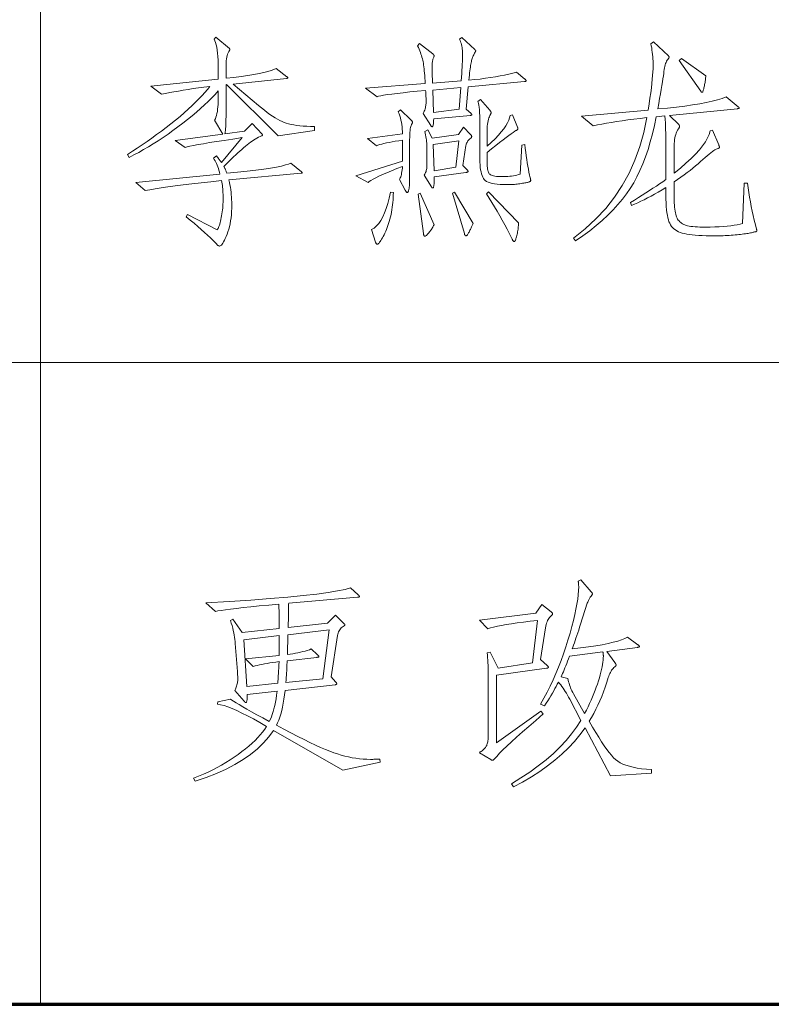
# Model space of a CAD drawing. Extents: x 0 to 1189, y 0 to 841.
# Tile 124 of 132: x 1097 to 1108, y 76 to 91. Entities that reach past the tile are written whole.
import ezdxf

# ---------------------------------------------------------------- set-up
doc = ezdxf.new("R2010")
doc.units = 0

msp = doc.modelspace()

# ---------------------------------------------------------------- linework, layer by layer
at = {"color": 7, "lineweight": 13}
for p, q in [((1097, 821), (1097, 76)), ((1169, 86), (989, 86))]:
    msp.add_line(p, q, dxfattribs=at)
at = {"color": 5, "lineweight": 70}
msp.add_line((989, 76), (1169, 76), dxfattribs=at)
at = {"color": 7, "lineweight": 13}
for points in [[(1101.271, 89.619), (1100.702, 89.536), (1099.9, 90.331), (1099.89, 90.327), (1099.89, 89.887), (1099.89, 89.837), (1099.889, 89.79), (1099.888, 89.748), (1099.887, 89.71), (1099.886, 89.676), (1099.884, 89.646), (1099.881, 89.619), (1099.879, 89.597), (1099.876, 89.578), (1099.873, 89.564), (1100.178, 89.606), (1100.296, 89.727), (1100.452, 89.56), (1100.453, 89.559), (1100.454, 89.558), (1100.455, 89.556), (1100.456, 89.555), (1100.457, 89.554), (1100.458, 89.552), (1100.458, 89.551), (1100.459, 89.549), (1100.459, 89.548), (1100.459, 89.547), (1100.459, 89.545), (1100.458, 89.544), (1100.458, 89.542), (1100.457, 89.541), (1100.455, 89.54), (1100.454, 89.538), (1100.452, 89.537), (1100.45, 89.535), (1100.448, 89.534), (1100.445, 89.533), (1100.421, 89.522), (1100.396, 89.511), (1100.371, 89.498), (1100.346, 89.484), (1100.321, 89.468), (1100.296, 89.451), (1100.27, 89.433), (1100.244, 89.414), (1100.218, 89.393), (1100.192, 89.371), (1100.165, 89.348), (1100.136, 89.323), (1100.106, 89.296), (1100.075, 89.267), (1100.042, 89.237), (1100.007, 89.204), (1099.972, 89.17), (1099.934, 89.134), (1099.896, 89.097), (1099.855, 89.057), (1099.861, 89.048), (1099.866, 89.038), (1099.871, 89.027), (1099.876, 89.017), (1099.881, 89.006), (1099.886, 88.995), (1099.891, 88.984), (1099.895, 88.973), (1099.9, 88.962), (1099.904, 88.95), (1100.069, 88.966), (1100.22, 88.983), (1100.356, 88.999), (1100.478, 89.015), (1100.585, 89.031), (1100.677, 89.047), (1100.755, 89.063), (1100.817, 89.079), (1100.866, 89.094), (1100.899, 89.109), (1101.066, 88.974), (1101.068, 88.972), (1101.07, 88.97), (1101.071, 88.968), (1101.073, 88.966), (1101.074, 88.965), (1101.075, 88.963), (1101.075, 88.961), (1101.076, 88.96), (1101.076, 88.958), (1101.076, 88.957), (1101.076, 88.956), (1101.076, 88.954), (1101.075, 88.953), (1101.074, 88.952), (1101.073, 88.952), (1101.071, 88.951), (1101.07, 88.951), (1101.068, 88.95), (1101.065, 88.95), (1101.062, 88.95), (1099.935, 88.846), (1099.944, 88.808), (1099.951, 88.77), (1099.958, 88.733), (1099.964, 88.694), (1099.969, 88.656), (1099.973, 88.617), (1099.976, 88.578), (1099.978, 88.539), (1099.98, 88.5), (1099.98, 88.461), (1099.979, 88.406), (1099.977, 88.354), (1099.974, 88.303), (1099.969, 88.254), (1099.962, 88.207), (1099.954, 88.161), (1099.944, 88.118), (1099.933, 88.077), (1099.921, 88.037), (1099.907, 87.999), (1099.893, 87.964), (1099.879, 87.933), (1099.866, 87.906), (1099.853, 87.882), (1099.841, 87.861), (1099.83, 87.845), (1099.819, 87.832), (1099.808, 87.823), (1099.799, 87.817), (1099.789, 87.816), (1099.787, 87.816), (1099.785, 87.816), (1099.783, 87.816), (1099.781, 87.817), (1099.778, 87.818), (1099.776, 87.819), (1099.773, 87.821), (1099.771, 87.822), (1099.768, 87.824), (1099.765, 87.826), (1099.729, 87.863), (1099.691, 87.902), (1099.649, 87.942), (1099.604, 87.984), (1099.556, 88.028), (1099.505, 88.074), (1099.451, 88.121), (1099.393, 88.17), (1099.333, 88.221), (1099.269, 88.273), (1099.29, 88.308), (1099.751, 88.069), (1099.759, 88.079), (1099.766, 88.091), (1099.773, 88.105), (1099.78, 88.121), (1099.787, 88.139), (1099.793, 88.159), (1099.8, 88.181), (1099.806, 88.205), (1099.811, 88.231), (1099.817, 88.26), (1099.822, 88.289), (1099.827, 88.318), (1099.831, 88.348), (1099.835, 88.378), (1099.838, 88.407), (1099.84, 88.438), (1099.842, 88.468), (1099.844, 88.498), (1099.845, 88.529), (1099.845, 88.56), (1099.845, 88.59), (1099.844, 88.62), (1099.843, 88.649), (1099.841, 88.678), (1099.839, 88.706), (1099.836, 88.733), (1099.833, 88.76), (1099.829, 88.786), (1099.825, 88.811), (1099.821, 88.835), (1099.656, 88.818), (1099.501, 88.801), (1099.356, 88.785), (1099.222, 88.769), (1099.098, 88.753), (1098.984, 88.738), (1098.88, 88.723), (1098.787, 88.708), (1098.704, 88.693), (1098.631, 88.679), (1098.485, 88.804), (1099.796, 88.936), (1099.788, 88.967), (1099.78, 88.996), (1099.771, 89.024), (1099.762, 89.051), (1099.752, 89.077), (1099.742, 89.101), (1099.731, 89.124), (1099.72, 89.146), (1099.708, 89.166), (1099.696, 89.186), (1099.741, 89.22), (1099.752, 89.207), (1099.762, 89.194), (1099.771, 89.182), (1099.78, 89.171), (1099.788, 89.16), (1099.796, 89.15), (1099.803, 89.14), (1099.81, 89.132), (1099.815, 89.124), (1099.821, 89.116), (1100.143, 89.505), (1099.996, 89.483), (1099.862, 89.463), (1099.741, 89.445), (1099.633, 89.427), (1099.537, 89.411), (1099.454, 89.397), (1099.384, 89.384), (1099.327, 89.372), (1099.283, 89.361), (1099.252, 89.352), (1099.099, 89.463), (1099.841, 89.56), (1099.713, 89.776), (1099.724, 89.798), (1099.733, 89.822), (1099.741, 89.85), (1099.749, 89.879), (1099.755, 89.912), (1099.76, 89.947), (1099.764, 89.984), (1099.766, 90.024), (1099.768, 90.067), (1099.769, 90.112), (1099.769, 90.233), (1099.719, 90.179), (1099.667, 90.124), (1099.611, 90.069), (1099.553, 90.014), (1099.492, 89.958), (1099.428, 89.902), (1099.36, 89.845), (1099.29, 89.788), (1099.217, 89.731), (1099.141, 89.673), (1099.063, 89.616), (1098.986, 89.561), (1098.909, 89.509), (1098.833, 89.458), (1098.756, 89.409), (1098.681, 89.362), (1098.605, 89.318), (1098.53, 89.275), (1098.455, 89.235), (1098.381, 89.196), (1098.353, 89.245), (1098.431, 89.293), (1098.507, 89.343), (1098.584, 89.393), (1098.66, 89.445), (1098.735, 89.498), (1098.809, 89.552), (1098.884, 89.607), (1098.957, 89.663), (1099.03, 89.721), (1099.102, 89.779), (1099.173, 89.837), (1099.239, 89.894), (1099.302, 89.95), (1099.361, 90.004), (1099.416, 90.057), (1099.468, 90.109), (1099.516, 90.16), (1099.56, 90.209), (1099.6, 90.256), (1099.637, 90.303), (1099.547, 90.292), (1099.461, 90.28), (1099.378, 90.269), (1099.299, 90.257), (1099.222, 90.245), (1099.149, 90.232), (1099.079, 90.22), (1099.012, 90.207), (1098.948, 90.195), (1098.887, 90.181), (1098.717, 90.31), (1099.769, 90.417), (1099.769, 90.58), (1099.768, 90.648), (1099.766, 90.711), (1099.763, 90.769), (1099.758, 90.822), (1099.752, 90.87), (1099.745, 90.913), (1099.736, 90.952), (1099.726, 90.986), (1099.715, 91.014), (1099.703, 91.038), (1099.734, 91.07), (1099.942, 90.896), (1099.943, 90.895), (1099.944, 90.893), (1099.946, 90.892), (1099.946, 90.89), (1099.947, 90.889), (1099.948, 90.887), (1099.948, 90.885), (1099.949, 90.884), (1099.949, 90.882), (1099.949, 90.88), (1099.949, 90.879), (1099.949, 90.877), (1099.948, 90.875), (1099.948, 90.873), (1099.947, 90.871), (1099.946, 90.869), (1099.946, 90.867), (1099.944, 90.865), (1099.943, 90.863), (1099.942, 90.861), (1099.932, 90.846), (1099.923, 90.828), (1099.915, 90.807), (1099.909, 90.785), (1099.903, 90.76), (1099.898, 90.733), (1099.895, 90.703), (1099.892, 90.672), (1099.891, 90.638), (1099.89, 90.601), (1099.89, 90.431), (1100.014, 90.445), (1100.128, 90.46), (1100.231, 90.474), (1100.325, 90.489), (1100.408, 90.504), (1100.481, 90.519), (1100.543, 90.535), (1100.596, 90.551), (1100.638, 90.567), (1100.671, 90.584), (1100.84, 90.455), (1100.843, 90.453), (1100.845, 90.451), (1100.848, 90.45), (1100.849, 90.448), (1100.851, 90.446), (1100.852, 90.444), (1100.853, 90.443), (1100.854, 90.441), (1100.854, 90.44), (1100.854, 90.438), (1100.854, 90.437), (1100.854, 90.436), (1100.852, 90.434), (1100.851, 90.433), (1100.849, 90.432), (1100.847, 90.431), (1100.844, 90.43), (1100.841, 90.429), (1100.838, 90.428), (1100.833, 90.428), (1100.001, 90.341), (1100.396, 90.008), (1100.443, 89.968), (1100.489, 89.932), (1100.533, 89.898), (1100.575, 89.867), (1100.616, 89.839), (1100.655, 89.814), (1100.692, 89.792), (1100.728, 89.773), (1100.763, 89.756), (1100.795, 89.743), (1100.829, 89.731), (1100.865, 89.721), (1100.905, 89.711), (1100.948, 89.703), (1100.993, 89.696), (1101.042, 89.69), (1101.094, 89.686), (1101.148, 89.682), (1101.206, 89.68), (1101.267, 89.678)], [(1104.549, 90.417), (1104.553, 90.414), (1104.556, 90.411), (1104.56, 90.408), (1104.562, 90.405), (1104.565, 90.402), (1104.566, 90.4), (1104.568, 90.397), (1104.569, 90.395), (1104.57, 90.393), (1104.57, 90.391), (1104.569, 90.39), (1104.569, 90.388), (1104.568, 90.387), (1104.566, 90.385), (1104.564, 90.384), (1104.561, 90.383), (1104.558, 90.382), (1104.554, 90.381), (1104.55, 90.38), (1104.545, 90.379), (1103.664, 90.299), (1103.633, 89.949), (1103.709, 89.88), (1103.712, 89.878), (1103.714, 89.876), (1103.716, 89.874), (1103.718, 89.872), (1103.72, 89.87), (1103.721, 89.868), (1103.722, 89.867), (1103.723, 89.865), (1103.723, 89.864), (1103.723, 89.862), (1103.723, 89.861), (1103.722, 89.86), (1103.721, 89.858), (1103.72, 89.857), (1103.718, 89.856), (1103.716, 89.855), (1103.713, 89.854), (1103.71, 89.853), (1103.706, 89.853), (1103.703, 89.852), (1103.127, 89.796), (1103.126, 89.773), (1103.126, 89.753), (1103.124, 89.734), (1103.123, 89.719), (1103.12, 89.705), (1103.118, 89.694), (1103.115, 89.686), (1103.111, 89.68), (1103.107, 89.676), (1103.102, 89.675), (1103.1, 89.675), (1103.098, 89.676), (1103.096, 89.677), (1103.094, 89.678), (1103.092, 89.679), (1103.09, 89.681), (1103.088, 89.683), (1103.086, 89.686), (1103.084, 89.689), (1103.082, 89.692), (1102.964, 89.883), (1102.972, 89.901), (1102.98, 89.919), (1102.987, 89.936), (1102.992, 89.954), (1102.997, 89.971), (1103.001, 89.988), (1103.005, 90.005), (1103.007, 90.022), (1103.008, 90.038), (1103.009, 90.055), (1103.009, 90.071), (1103.008, 90.088), (1103.008, 90.106), (1103.008, 90.124), (1103.007, 90.142), (1103.006, 90.161), (1103.005, 90.18), (1103.004, 90.2), (1103.003, 90.22), (1103.002, 90.24), (1102.872, 90.228), (1102.755, 90.217), (1102.65, 90.205), (1102.556, 90.195), (1102.474, 90.185), (1102.405, 90.175), (1102.347, 90.167), (1102.301, 90.158), (1102.267, 90.15), (1102.245, 90.143), (1102.065, 90.275), (1102.995, 90.348), (1102.993, 90.392), (1102.99, 90.434), (1102.987, 90.473), (1102.984, 90.511), (1102.981, 90.546), (1102.978, 90.579), (1102.974, 90.609), (1102.97, 90.638), (1102.966, 90.664), (1102.962, 90.688), (1102.957, 90.711), (1102.951, 90.735), (1102.945, 90.758), (1102.937, 90.783), (1102.929, 90.808), (1102.92, 90.833), (1102.911, 90.858), (1102.9, 90.884), (1102.889, 90.911), (1102.877, 90.938), (1102.908, 90.972), (1103.113, 90.809), (1103.117, 90.806), (1103.12, 90.803), (1103.123, 90.8), (1103.126, 90.797), (1103.128, 90.794), (1103.13, 90.791), (1103.132, 90.788), (1103.133, 90.786), (1103.133, 90.784), (1103.134, 90.782), (1103.134, 90.78), (1103.133, 90.777), (1103.133, 90.775), (1103.133, 90.773), (1103.133, 90.771), (1103.132, 90.769), (1103.132, 90.767), (1103.131, 90.765), (1103.131, 90.763), (1103.13, 90.761), (1103.125, 90.75), (1103.12, 90.739), (1103.116, 90.727), (1103.112, 90.714), (1103.109, 90.7), (1103.107, 90.686), (1103.105, 90.672), (1103.103, 90.656), (1103.103, 90.64), (1103.102, 90.624), (1103.102, 90.606), (1103.103, 90.586), (1103.103, 90.564), (1103.103, 90.54), (1103.104, 90.514), (1103.105, 90.486), (1103.106, 90.456), (1103.107, 90.424), (1103.108, 90.391), (1103.109, 90.355), (1103.557, 90.39), (1103.561, 90.449), (1103.564, 90.504), (1103.567, 90.556), (1103.57, 90.604), (1103.572, 90.649), (1103.574, 90.69), (1103.576, 90.727), (1103.577, 90.76), (1103.577, 90.79), (1103.578, 90.816), (1103.577, 90.84), (1103.576, 90.864), (1103.573, 90.888), (1103.57, 90.911), (1103.565, 90.933), (1103.56, 90.956), (1103.554, 90.978), (1103.547, 90.999), (1103.538, 91.021), (1103.529, 91.042), (1103.567, 91.066), (1103.768, 90.879), (1103.771, 90.876), (1103.773, 90.873), (1103.775, 90.871), (1103.777, 90.869), (1103.779, 90.867), (1103.78, 90.865), (1103.781, 90.863), (1103.782, 90.861), (1103.782, 90.859), (1103.782, 90.858), (1103.782, 90.856), (1103.782, 90.855), (1103.781, 90.853), (1103.781, 90.851), (1103.78, 90.849), (1103.778, 90.847), (1103.777, 90.845), (1103.776, 90.842), (1103.774, 90.84), (1103.772, 90.837), (1103.764, 90.824), (1103.757, 90.81), (1103.751, 90.796), (1103.744, 90.782), (1103.738, 90.767), (1103.733, 90.752), (1103.728, 90.737), (1103.723, 90.722), (1103.719, 90.706), (1103.715, 90.69), (1103.711, 90.672), (1103.707, 90.652), (1103.703, 90.629), (1103.699, 90.604), (1103.695, 90.576), (1103.691, 90.546), (1103.687, 90.513), (1103.683, 90.478), (1103.679, 90.44), (1103.675, 90.4), (1103.765, 90.409), (1103.852, 90.419), (1103.935, 90.43), (1104.015, 90.442), (1104.091, 90.454), (1104.163, 90.467), (1104.232, 90.48), (1104.297, 90.494), (1104.359, 90.509), (1104.417, 90.525)], [(1108.021, 88.794), (1108.03, 88.721), (1108.04, 88.649), (1108.051, 88.576), (1108.064, 88.505), (1108.077, 88.433), (1108.091, 88.362), (1108.107, 88.291), (1108.124, 88.22), (1108.141, 88.149), (1108.16, 88.079), (1108.161, 88.076), (1108.161, 88.074), (1108.162, 88.071), (1108.162, 88.069), (1108.163, 88.067), (1108.163, 88.064), (1108.163, 88.062), (1108.164, 88.06), (1108.164, 88.058), (1108.164, 88.057), (1108.164, 88.055), (1108.163, 88.053), (1108.163, 88.052), (1108.162, 88.05), (1108.161, 88.049), (1108.161, 88.047), (1108.159, 88.046), (1108.158, 88.045), (1108.157, 88.044), (1108.155, 88.043), (1108.153, 88.042), (1108.149, 88.04), (1108.143, 88.039), (1108.136, 88.037), (1108.128, 88.035), (1108.118, 88.032), (1108.106, 88.03), (1108.093, 88.027), (1108.079, 88.024), (1108.063, 88.02), (1108.046, 88.017), (1108.027, 88.013), (1108.007, 88.01), (1107.985, 88.007), (1107.963, 88.004), (1107.938, 88.001), (1107.912, 87.998), (1107.885, 87.995), (1107.857, 87.992), (1107.827, 87.989), (1107.797, 87.986), (1107.766, 87.984), (1107.734, 87.982), (1107.702, 87.98), (1107.67, 87.979), (1107.638, 87.977), (1107.605, 87.976), (1107.572, 87.976), (1107.538, 87.975), (1107.505, 87.975), (1107.437, 87.976), (1107.373, 87.977), (1107.314, 87.979), (1107.258, 87.982), (1107.205, 87.986), (1107.157, 87.991), (1107.112, 87.996), (1107.072, 88.003), (1107.035, 88.01), (1107.002, 88.018), (1106.971, 88.028), (1106.943, 88.039), (1106.917, 88.053), (1106.894, 88.068), (1106.872, 88.084), (1106.852, 88.103), (1106.835, 88.123), (1106.819, 88.146), (1106.806, 88.17), (1106.795, 88.195), (1106.786, 88.224), (1106.777, 88.257), (1106.77, 88.295), (1106.763, 88.336), (1106.757, 88.382), (1106.753, 88.432), (1106.749, 88.487), (1106.747, 88.546), (1106.745, 88.609), (1106.745, 88.676), (1106.745, 88.728), (1106.686, 88.691), (1106.628, 88.657), (1106.571, 88.624), (1106.516, 88.594), (1106.462, 88.565), (1106.409, 88.538), (1106.358, 88.513), (1106.307, 88.49), (1106.258, 88.469), (1106.211, 88.45), (1106.193, 88.495), (1106.256, 88.533), (1106.318, 88.571), (1106.377, 88.608), (1106.435, 88.644), (1106.491, 88.68), (1106.545, 88.716), (1106.598, 88.751), (1106.648, 88.785), (1106.698, 88.819), (1106.745, 88.853), (1106.745, 89.467), (1106.745, 89.526), (1106.744, 89.58), (1106.743, 89.629), (1106.742, 89.674), (1106.74, 89.714), (1106.739, 89.749), (1106.736, 89.78), (1106.734, 89.806), (1106.731, 89.828), (1106.728, 89.845), (1106.596, 89.831), (1106.568, 89.695), (1106.537, 89.564), (1106.504, 89.439), (1106.468, 89.319), (1106.429, 89.205), (1106.387, 89.096), (1106.342, 88.992), (1106.295, 88.894), (1106.245, 88.801), (1106.192, 88.714), (1106.134, 88.63), (1106.07, 88.546), (1106, 88.463), (1105.925, 88.38), (1105.842, 88.298), (1105.754, 88.216), (1105.66, 88.135), (1105.559, 88.055), (1105.453, 87.975), (1105.34, 87.895), (1105.309, 87.937), (1105.49, 88.083), (1105.656, 88.238), (1105.808, 88.402), (1105.944, 88.576), (1106.066, 88.759), (1106.172, 88.952), (1106.264, 89.154), (1106.341, 89.366), (1106.403, 89.587), (1106.45, 89.817), (1106.347, 89.805), (1106.249, 89.793), (1106.155, 89.781), (1106.065, 89.768), (1105.979, 89.756), (1105.898, 89.743), (1105.82, 89.73), (1105.747, 89.716), (1105.678, 89.703), (1105.614, 89.689), (1105.43, 89.841), (1106.471, 89.935), (1106.485, 90.03), (1106.498, 90.119), (1106.51, 90.202), (1106.52, 90.279), (1106.528, 90.351), (1106.535, 90.416), (1106.54, 90.475), (1106.544, 90.529), (1106.546, 90.577), (1106.547, 90.619), (1106.547, 90.657), (1106.546, 90.695), (1106.544, 90.731), (1106.542, 90.767), (1106.538, 90.802), (1106.535, 90.837), (1106.53, 90.87), (1106.525, 90.903), (1106.519, 90.935), (1106.512, 90.965), (1106.551, 91), (1106.786, 90.778), (1106.788, 90.777), (1106.79, 90.775), (1106.792, 90.774), (1106.793, 90.772), (1106.794, 90.77), (1106.795, 90.769), (1106.796, 90.767), (1106.797, 90.765), (1106.797, 90.763), (1106.797, 90.761), (1106.797, 90.759), (1106.797, 90.756), (1106.796, 90.754), (1106.795, 90.752), (1106.794, 90.749), (1106.793, 90.747), (1106.792, 90.744), (1106.79, 90.742), (1106.788, 90.739), (1106.786, 90.736), (1106.776, 90.725), (1106.767, 90.711), (1106.758, 90.695), (1106.75, 90.678), (1106.743, 90.659), (1106.737, 90.638), (1106.731, 90.615), (1106.725, 90.591), (1106.721, 90.565), (1106.717, 90.537), (1106.713, 90.505), (1106.708, 90.468), (1106.701, 90.424), (1106.693, 90.374), (1106.684, 90.319), (1106.674, 90.257), (1106.662, 90.19), (1106.649, 90.117), (1106.635, 90.038), (1106.62, 89.952), (1106.77, 89.966), (1106.91, 89.981), (1107.041, 89.997), (1107.162, 90.014), (1107.274, 90.032), (1107.376, 90.052), (1107.468, 90.072), (1107.551, 90.093), (1107.625, 90.116), (1107.688, 90.14), (1107.872, 89.987), (1107.876, 89.984), (1107.879, 89.982), (1107.881, 89.979), (1107.883, 89.977), (1107.885, 89.975), (1107.887, 89.973), (1107.888, 89.971), (1107.889, 89.969), (1107.89, 89.968), (1107.89, 89.966), (1107.889, 89.965), (1107.889, 89.964), (1107.887, 89.963), (1107.886, 89.961), (1107.884, 89.96), (1107.881, 89.959), (1107.878, 89.958), (1107.874, 89.957), (1107.87, 89.957), (1107.865, 89.956), (1106.804, 89.852), (1106.946, 89.71), (1106.949, 89.707), (1106.951, 89.704), (1106.953, 89.701), (1106.955, 89.699), (1106.956, 89.696), (1106.958, 89.693), (1106.959, 89.69), (1106.959, 89.687), (1106.96, 89.685), (1106.96, 89.682), (1106.96, 89.679), (1106.959, 89.676), (1106.958, 89.672), (1106.957, 89.669), (1106.956, 89.665), (1106.954, 89.66), (1106.951, 89.656), (1106.949, 89.651), (1106.946, 89.646), (1106.943, 89.64), (1106.93, 89.62), (1106.919, 89.599), (1106.909, 89.576), (1106.9, 89.553), (1106.893, 89.528), (1106.887, 89.501), (1106.883, 89.474), (1106.879, 89.445), (1106.877, 89.415), (1106.877, 89.384), (1106.877, 88.953), (1106.973, 89.031), (1107.06, 89.106), (1107.138, 89.178), (1107.208, 89.248), (1107.268, 89.315), (1107.319, 89.379), (1107.362, 89.441), (1107.395, 89.5), (1107.42, 89.556), (1107.435, 89.609), (1107.473, 89.623), (1107.57, 89.394), (1107.573, 89.389), (1107.574, 89.385), (1107.576, 89.38), (1107.577, 89.376), (1107.578, 89.372), (1107.579, 89.369), (1107.58, 89.365), (1107.58, 89.362), (1107.581, 89.359), (1107.581, 89.356), (1107.581, 89.353), (1107.58, 89.351), (1107.579, 89.348), (1107.577, 89.346), (1107.575, 89.344), (1107.572, 89.342), (1107.569, 89.34), (1107.565, 89.338), (1107.561, 89.336), (1107.557, 89.335), (1107.544, 89.331), (1107.53, 89.325), (1107.512, 89.315), (1107.493, 89.303), (1107.471, 89.287), (1107.446, 89.268), (1107.419, 89.246), (1107.39, 89.222), (1107.358, 89.194), (1107.324, 89.163), (1107.288, 89.131), (1107.25, 89.098), (1107.21, 89.064), (1107.168, 89.03), (1107.124, 88.995), (1107.078, 88.96), (1107.031, 88.925), (1106.981, 88.889), (1106.93, 88.852), (1106.877, 88.815), (1106.877, 88.568), (1106.877, 88.528), (1106.878, 88.49), (1106.88, 88.454), (1106.882, 88.421), (1106.886, 88.39), (1106.89, 88.361), (1106.895, 88.335), (1106.9, 88.311), (1106.906, 88.289), (1106.913, 88.27), (1106.921, 88.252), (1106.93, 88.236), (1106.94, 88.221), (1106.951, 88.207), (1106.963, 88.194), (1106.977, 88.182), (1106.991, 88.171), (1107.007, 88.161), (1107.024, 88.153), (1107.042, 88.145), (1107.061, 88.138), (1107.084, 88.133), (1107.109, 88.127), (1107.137, 88.123), (1107.168, 88.119), (1107.201, 88.116), (1107.237, 88.114), (1107.276, 88.112), (1107.318, 88.111), (1107.362, 88.11), (1107.439, 88.111), (1107.511, 88.113), (1107.579, 88.116), (1107.643, 88.12), (1107.703, 88.125), (1107.759, 88.132), (1107.811, 88.139), (1107.859, 88.148), (1107.902, 88.158), (1107.942, 88.169), (1107.966, 88.794)], [(1107.369, 90.469), (1107.368, 90.452), (1107.366, 90.435), (1107.364, 90.417), (1107.362, 90.4), (1107.359, 90.383), (1107.357, 90.366), (1107.354, 90.349), (1107.35, 90.332), (1107.347, 90.315), (1107.343, 90.298), (1107.339, 90.282), (1107.336, 90.267), (1107.332, 90.254), (1107.329, 90.243), (1107.326, 90.234), (1107.323, 90.226), (1107.32, 90.22), (1107.317, 90.216), (1107.315, 90.214), (1107.312, 90.213), (1107.31, 90.213), (1107.307, 90.213), (1107.305, 90.214), (1107.303, 90.215), (1107.3, 90.216), (1107.298, 90.218), (1107.296, 90.219), (1107.294, 90.222), (1107.292, 90.224), (1107.289, 90.227), (1106.956, 90.709), (1106.988, 90.74)], [(1103.55, 90.289), (1103.113, 90.247), (1103.123, 89.897), (1103.526, 89.949)], [(1104.549, 89.397), (1104.555, 89.336), (1104.562, 89.277), (1104.57, 89.22), (1104.577, 89.165), (1104.585, 89.112), (1104.594, 89.061), (1104.603, 89.013), (1104.612, 88.967), (1104.622, 88.923), (1104.632, 88.881), (1104.634, 88.875), (1104.635, 88.87), (1104.636, 88.865), (1104.637, 88.861), (1104.637, 88.856), (1104.638, 88.852), (1104.638, 88.848), (1104.639, 88.845), (1104.639, 88.842), (1104.639, 88.839), (1104.639, 88.836), (1104.638, 88.834), (1104.637, 88.831), (1104.636, 88.829), (1104.634, 88.826), (1104.632, 88.824), (1104.629, 88.822), (1104.626, 88.82), (1104.622, 88.818), (1104.618, 88.816), (1104.613, 88.815), (1104.607, 88.813), (1104.598, 88.81), (1104.588, 88.808), (1104.577, 88.806), (1104.563, 88.803), (1104.548, 88.8), (1104.532, 88.797), (1104.513, 88.794), (1104.493, 88.79), (1104.472, 88.787), (1104.451, 88.784), (1104.43, 88.781), (1104.408, 88.779), (1104.386, 88.777), (1104.364, 88.776), (1104.341, 88.775), (1104.318, 88.774), (1104.295, 88.773), (1104.271, 88.773), (1104.216, 88.774), (1104.165, 88.776), (1104.118, 88.78), (1104.076, 88.786), (1104.039, 88.793), (1104.005, 88.802), (1103.976, 88.812), (1103.952, 88.824), (1103.932, 88.838), (1103.916, 88.853), (1103.903, 88.87), (1103.891, 88.891), (1103.881, 88.915), (1103.873, 88.942), (1103.865, 88.972), (1103.859, 89.005), (1103.854, 89.041), (1103.851, 89.08), (1103.849, 89.123), (1103.848, 89.168), (1103.848, 89.644), (1103.848, 89.717), (1103.847, 89.783), (1103.845, 89.842), (1103.843, 89.895), (1103.84, 89.941), (1103.837, 89.981), (1103.833, 90.013), (1103.828, 90.039), (1103.823, 90.058), (1103.817, 90.07), (1103.855, 90.098), (1104.004, 89.932), (1104.008, 89.928), (1104.01, 89.923), (1104.013, 89.919), (1104.015, 89.916), (1104.017, 89.912), (1104.019, 89.908), (1104.02, 89.904), (1104.021, 89.901), (1104.021, 89.897), (1104.022, 89.894), (1104.021, 89.89), (1104.021, 89.886), (1104.02, 89.882), (1104.019, 89.878), (1104.017, 89.874), (1104.015, 89.869), (1104.013, 89.864), (1104.01, 89.859), (1104.008, 89.854), (1104.004, 89.848), (1103.996, 89.832), (1103.988, 89.813), (1103.981, 89.792), (1103.975, 89.768), (1103.97, 89.743), (1103.966, 89.714), (1103.963, 89.684), (1103.961, 89.651), (1103.96, 89.615), (1103.959, 89.578), (1103.959, 89.373), (1104.025, 89.432), (1104.083, 89.489), (1104.136, 89.543), (1104.181, 89.595), (1104.22, 89.644), (1104.253, 89.69), (1104.278, 89.734), (1104.298, 89.776), (1104.31, 89.815), (1104.317, 89.852), (1104.355, 89.862), (1104.434, 89.668), (1104.436, 89.665), (1104.437, 89.663), (1104.438, 89.66), (1104.439, 89.657), (1104.44, 89.655), (1104.44, 89.653), (1104.441, 89.65), (1104.441, 89.648), (1104.441, 89.646), (1104.441, 89.644), (1104.441, 89.642), (1104.44, 89.639), (1104.439, 89.637), (1104.436, 89.634), (1104.434, 89.632), (1104.43, 89.629), (1104.426, 89.626), (1104.421, 89.623), (1104.416, 89.619), (1104.41, 89.616), (1104.391, 89.604), (1104.365, 89.588), (1104.335, 89.566), (1104.298, 89.539), (1104.256, 89.508), (1104.208, 89.471), (1104.154, 89.429), (1104.095, 89.382), (1104.03, 89.33), (1103.959, 89.273), (1103.959, 89.141), (1103.959, 89.111), (1103.961, 89.084), (1103.962, 89.059), (1103.965, 89.036), (1103.968, 89.015), (1103.972, 88.996), (1103.976, 88.98), (1103.981, 88.965), (1103.987, 88.953), (1103.994, 88.943), (1104.002, 88.934), (1104.013, 88.927), (1104.026, 88.92), (1104.042, 88.914), (1104.06, 88.909), (1104.081, 88.905), (1104.104, 88.902), (1104.13, 88.9), (1104.159, 88.898), (1104.19, 88.898), (1104.222, 88.898), (1104.253, 88.899), (1104.283, 88.901), (1104.312, 88.904), (1104.341, 88.907), (1104.369, 88.912), (1104.396, 88.917), (1104.422, 88.922), (1104.448, 88.929), (1104.473, 88.936), (1104.5, 89.39)], [(1102.61, 89.939), (1102.773, 89.782), (1102.777, 89.778), (1102.781, 89.773), (1102.785, 89.769), (1102.788, 89.765), (1102.791, 89.761), (1102.793, 89.757), (1102.795, 89.754), (1102.796, 89.75), (1102.797, 89.747), (1102.797, 89.744), (1102.797, 89.741), (1102.796, 89.738), (1102.795, 89.735), (1102.794, 89.732), (1102.793, 89.728), (1102.791, 89.724), (1102.789, 89.72), (1102.786, 89.715), (1102.783, 89.711), (1102.78, 89.706), (1102.774, 89.695), (1102.77, 89.681), (1102.766, 89.662), (1102.762, 89.64), (1102.759, 89.614), (1102.756, 89.585), (1102.754, 89.551), (1102.753, 89.514), (1102.752, 89.473), (1102.752, 89.429), (1102.752, 88.971), (1102.752, 88.925), (1102.751, 88.883), (1102.751, 88.845), (1102.75, 88.811), (1102.749, 88.781), (1102.748, 88.755), (1102.746, 88.733), (1102.744, 88.715), (1102.742, 88.701), (1102.74, 88.691), (1102.737, 88.684), (1102.735, 88.677), (1102.732, 88.671), (1102.73, 88.666), (1102.727, 88.662), (1102.725, 88.658), (1102.722, 88.655), (1102.719, 88.653), (1102.717, 88.652), (1102.714, 88.652), (1102.711, 88.652), (1102.708, 88.653), (1102.705, 88.655), (1102.702, 88.657), (1102.699, 88.66), (1102.696, 88.664), (1102.693, 88.669), (1102.689, 88.674), (1102.686, 88.68), (1102.682, 88.686), (1102.592, 88.853), (1102.6, 88.865), (1102.607, 88.879), (1102.613, 88.895), (1102.618, 88.912), (1102.624, 88.932), (1102.628, 88.953), (1102.632, 88.976), (1102.636, 89.002), (1102.639, 89.029), (1102.641, 89.057), (1102.551, 89.022), (1102.47, 88.989), (1102.396, 88.958), (1102.331, 88.929), (1102.273, 88.903), (1102.224, 88.879), (1102.182, 88.858), (1102.149, 88.839), (1102.124, 88.822), (1102.107, 88.808), (1101.916, 88.908), (1102.641, 89.137), (1102.641, 89.467), (1102.583, 89.458), (1102.529, 89.449), (1102.479, 89.44), (1102.433, 89.431), (1102.39, 89.423), (1102.352, 89.414), (1102.317, 89.405), (1102.286, 89.397), (1102.258, 89.388), (1102.235, 89.38), (1102.093, 89.491), (1102.641, 89.564), (1102.64, 89.602), (1102.638, 89.639), (1102.635, 89.675), (1102.63, 89.71), (1102.624, 89.745), (1102.617, 89.779), (1102.609, 89.812), (1102.599, 89.845), (1102.588, 89.876), (1102.575, 89.907)], [(1103.591, 89.671), (1103.703, 89.554), (1103.706, 89.549), (1103.709, 89.546), (1103.711, 89.542), (1103.714, 89.538), (1103.715, 89.535), (1103.717, 89.532), (1103.718, 89.529), (1103.719, 89.526), (1103.72, 89.523), (1103.72, 89.521), (1103.72, 89.518), (1103.719, 89.516), (1103.719, 89.513), (1103.718, 89.511), (1103.716, 89.509), (1103.715, 89.507), (1103.713, 89.504), (1103.711, 89.502), (1103.709, 89.5), (1103.706, 89.498), (1103.693, 89.487), (1103.682, 89.476), (1103.671, 89.464), (1103.662, 89.453), (1103.654, 89.442), (1103.647, 89.43), (1103.641, 89.419), (1103.636, 89.407), (1103.632, 89.395), (1103.63, 89.384), (1103.581, 89.071), (1103.643, 89.009), (1103.647, 89.005), (1103.651, 89.001), (1103.654, 88.997), (1103.657, 88.994), (1103.659, 88.991), (1103.661, 88.988), (1103.662, 88.985), (1103.663, 88.982), (1103.664, 88.98), (1103.664, 88.978), (1103.664, 88.976), (1103.663, 88.974), (1103.661, 88.972), (1103.658, 88.97), (1103.655, 88.968), (1103.651, 88.966), (1103.646, 88.965), (1103.64, 88.963), (1103.633, 88.962), (1103.626, 88.96), (1103.134, 88.894), (1103.135, 88.861), (1103.135, 88.832), (1103.135, 88.806), (1103.134, 88.783), (1103.132, 88.764), (1103.129, 88.749), (1103.126, 88.737), (1103.122, 88.728), (1103.118, 88.723), (1103.113, 88.721), (1103.111, 88.721), (1103.109, 88.722), (1103.106, 88.723), (1103.104, 88.724), (1103.102, 88.725), (1103.1, 88.727), (1103.098, 88.729), (1103.096, 88.732), (1103.094, 88.735), (1103.092, 88.738), (1102.981, 88.922), (1102.989, 88.935), (1102.996, 88.949), (1103.002, 88.963), (1103.008, 88.978), (1103.012, 88.993), (1103.016, 89.01), (1103.019, 89.027), (1103.021, 89.044), (1103.022, 89.063), (1103.022, 89.082), (1103.022, 89.352), (1103.022, 89.374), (1103.021, 89.397), (1103.019, 89.42), (1103.017, 89.444), (1103.014, 89.469), (1103.01, 89.494), (1103.005, 89.52), (1103, 89.547), (1102.994, 89.574), (1102.988, 89.602), (1103.036, 89.626), (1103.102, 89.495), (1103.512, 89.554)], [(1103.519, 89.456), (1103.12, 89.397), (1103.134, 88.988), (1103.47, 89.044)], [(1102.499, 88.652), (1102.498, 88.612), (1102.497, 88.573), (1102.495, 88.534), (1102.491, 88.496), (1102.487, 88.458), (1102.482, 88.42), (1102.477, 88.382), (1102.47, 88.345), (1102.462, 88.308), (1102.454, 88.272), (1102.444, 88.236), (1102.435, 88.201), (1102.425, 88.168), (1102.414, 88.135), (1102.403, 88.104), (1102.391, 88.074), (1102.379, 88.046), (1102.367, 88.018), (1102.354, 87.992), (1102.341, 87.966), (1102.328, 87.943), (1102.316, 87.922), (1102.304, 87.904), (1102.294, 87.888), (1102.285, 87.874), (1102.276, 87.863), (1102.269, 87.854), (1102.263, 87.848), (1102.257, 87.845), (1102.252, 87.843), (1102.248, 87.844), (1102.245, 87.845), (1102.241, 87.846), (1102.237, 87.849), (1102.234, 87.852), (1102.231, 87.856), (1102.228, 87.86), (1102.226, 87.865), (1102.223, 87.871), (1102.221, 87.878), (1102.159, 88.072), (1102.198, 88.097), (1102.235, 88.129), (1102.27, 88.168), (1102.302, 88.215), (1102.333, 88.27), (1102.361, 88.332), (1102.388, 88.402), (1102.412, 88.479), (1102.434, 88.563), (1102.454, 88.655)], [(1103.134, 88.149), (1103.126, 88.135), (1103.119, 88.121), (1103.112, 88.108), (1103.104, 88.095), (1103.096, 88.083), (1103.088, 88.07), (1103.079, 88.058), (1103.07, 88.046), (1103.061, 88.035), (1103.052, 88.024), (1103.043, 88.013), (1103.035, 88.004), (1103.027, 87.995), (1103.02, 87.988), (1103.013, 87.982), (1103.007, 87.977), (1103.002, 87.973), (1102.997, 87.97), (1102.993, 87.969), (1102.99, 87.968), (1102.987, 87.969), (1102.984, 87.97), (1102.981, 87.972), (1102.979, 87.975), (1102.976, 87.979), (1102.974, 87.984), (1102.972, 87.99), (1102.97, 87.997), (1102.969, 88.005), (1102.967, 88.013), (1102.884, 88.627), (1102.918, 88.641)], [(1103.741, 88.169), (1103.737, 88.159), (1103.733, 88.149), (1103.728, 88.138), (1103.723, 88.127), (1103.718, 88.115), (1103.712, 88.102), (1103.706, 88.089), (1103.7, 88.076), (1103.693, 88.062), (1103.685, 88.048), (1103.678, 88.034), (1103.671, 88.022), (1103.664, 88.011), (1103.658, 88.001), (1103.653, 87.993), (1103.647, 87.987), (1103.643, 87.982), (1103.639, 87.978), (1103.635, 87.976), (1103.631, 87.975), (1103.628, 87.975), (1103.625, 87.976), (1103.622, 87.978), (1103.62, 87.981), (1103.617, 87.984), (1103.615, 87.988), (1103.612, 87.992), (1103.61, 87.997), (1103.607, 88.003), (1103.605, 88.01), (1103.422, 88.638), (1103.453, 88.655)], [(1104.448, 88.18), (1104.448, 88.159), (1104.447, 88.138), (1104.446, 88.118), (1104.444, 88.098), (1104.442, 88.078), (1104.44, 88.058), (1104.436, 88.038), (1104.433, 88.019), (1104.429, 87.999), (1104.424, 87.98), (1104.419, 87.962), (1104.415, 87.946), (1104.41, 87.932), (1104.406, 87.919), (1104.402, 87.909), (1104.398, 87.9), (1104.394, 87.893), (1104.391, 87.889), (1104.387, 87.886), (1104.384, 87.885), (1104.381, 87.885), (1104.378, 87.887), (1104.374, 87.889), (1104.37, 87.893), (1104.366, 87.897), (1104.362, 87.902), (1104.358, 87.909), (1104.354, 87.916), (1104.349, 87.924), (1104.344, 87.933), (1104.308, 88.005), (1104.272, 88.077), (1104.234, 88.148), (1104.196, 88.218), (1104.157, 88.288), (1104.117, 88.358), (1104.076, 88.427), (1104.035, 88.495), (1103.992, 88.563), (1103.949, 88.631), (1103.98, 88.659)], [(1106.521, 79.602), (1105.883, 79.56), (1105.487, 80.306), (1105.407, 80.2), (1105.321, 80.096), (1105.227, 79.996), (1105.125, 79.899), (1105.017, 79.806), (1104.902, 79.715), (1104.78, 79.628), (1104.65, 79.545), (1104.514, 79.464), (1104.37, 79.387), (1104.339, 79.435), (1104.488, 79.527), (1104.628, 79.62), (1104.758, 79.715), (1104.88, 79.812), (1104.993, 79.91), (1105.097, 80.01), (1105.191, 80.111), (1105.277, 80.214), (1105.354, 80.318), (1105.421, 80.424), (1105.248, 80.754), (1105.231, 80.786), (1105.213, 80.817), (1105.196, 80.846), (1105.178, 80.875), (1105.16, 80.902), (1105.143, 80.928), (1105.125, 80.953), (1105.107, 80.977), (1105.089, 80.999), (1105.071, 81.021), (1105.054, 80.988), (1105.037, 80.954), (1105.018, 80.919), (1104.998, 80.883), (1104.977, 80.846), (1104.954, 80.809), (1104.93, 80.77), (1104.906, 80.731), (1104.88, 80.691), (1104.853, 80.65), (1104.794, 80.677), (1104.845, 80.769), (1104.894, 80.862), (1104.941, 80.957), (1104.987, 81.054), (1105.03, 81.153), (1105.072, 81.254), (1105.112, 81.356), (1105.15, 81.461), (1105.186, 81.568), (1105.22, 81.676), (1105.252, 81.783), (1105.28, 81.885), (1105.305, 81.981), (1105.327, 82.072), (1105.345, 82.158), (1105.36, 82.238), (1105.372, 82.313), (1105.38, 82.382), (1105.385, 82.447), (1105.387, 82.506), (1105.387, 82.516), (1105.386, 82.526), (1105.386, 82.535), (1105.386, 82.544), (1105.385, 82.553), (1105.384, 82.562), (1105.383, 82.57), (1105.382, 82.578), (1105.381, 82.585), (1105.38, 82.592), (1105.421, 82.613), (1105.584, 82.429), (1105.588, 82.425), (1105.591, 82.421), (1105.593, 82.417), (1105.596, 82.414), (1105.598, 82.41), (1105.599, 82.407), (1105.6, 82.404), (1105.601, 82.4), (1105.602, 82.397), (1105.602, 82.395), (1105.602, 82.392), (1105.601, 82.389), (1105.599, 82.385), (1105.598, 82.382), (1105.595, 82.378), (1105.592, 82.374), (1105.589, 82.369), (1105.585, 82.365), (1105.581, 82.36), (1105.576, 82.355), (1105.571, 82.349), (1105.565, 82.342), (1105.56, 82.334), (1105.555, 82.325), (1105.549, 82.315), (1105.544, 82.304), (1105.539, 82.292), (1105.533, 82.279), (1105.528, 82.264), (1105.522, 82.249), (1105.418, 81.926), (1105.402, 81.878), (1105.387, 81.832), (1105.373, 81.788), (1105.359, 81.746), (1105.345, 81.706), (1105.332, 81.668), (1105.32, 81.632), (1105.308, 81.599), (1105.297, 81.567), (1105.286, 81.538), (1105.418, 81.553), (1105.54, 81.569), (1105.652, 81.586), (1105.754, 81.604), (1105.845, 81.622), (1105.926, 81.641), (1105.996, 81.66), (1106.057, 81.68), (1106.107, 81.7), (1106.146, 81.722), (1106.309, 81.604), (1106.314, 81.6), (1106.318, 81.597), (1106.322, 81.594), (1106.325, 81.591), (1106.328, 81.588), (1106.33, 81.585), (1106.332, 81.583), (1106.333, 81.58), (1106.333, 81.578), (1106.334, 81.576), (1106.333, 81.574), (1106.333, 81.572), (1106.331, 81.57), (1106.329, 81.569), (1106.326, 81.567), (1106.323, 81.566), (1106.318, 81.565), (1106.314, 81.564), (1106.308, 81.563), (1106.303, 81.562), (1105.827, 81.5), (1105.952, 81.326), (1105.955, 81.321), (1105.958, 81.317), (1105.961, 81.312), (1105.963, 81.308), (1105.965, 81.304), (1105.967, 81.301), (1105.968, 81.297), (1105.969, 81.294), (1105.969, 81.291), (1105.969, 81.288), (1105.969, 81.285), (1105.969, 81.282), (1105.968, 81.279), (1105.966, 81.276), (1105.964, 81.273), (1105.962, 81.27), (1105.959, 81.267), (1105.956, 81.264), (1105.953, 81.26), (1105.949, 81.257), (1105.936, 81.246), (1105.924, 81.234), (1105.912, 81.22), (1105.901, 81.206), (1105.891, 81.19), (1105.881, 81.173), (1105.872, 81.155), (1105.863, 81.136), (1105.855, 81.115), (1105.848, 81.094), (1105.825, 81.018), (1105.8, 80.943), (1105.774, 80.87), (1105.746, 80.799), (1105.717, 80.73), (1105.687, 80.663), (1105.656, 80.597), (1105.623, 80.533), (1105.589, 80.471), (1105.553, 80.41), (1105.604, 80.321), (1105.653, 80.238), (1105.699, 80.161), (1105.744, 80.092), (1105.786, 80.029), (1105.826, 79.972), (1105.863, 79.923), (1105.898, 79.88), (1105.932, 79.843), (1105.963, 79.814), (1105.995, 79.788), (1106.033, 79.765), (1106.076, 79.744), (1106.124, 79.725), (1106.177, 79.709), (1106.235, 79.694), (1106.299, 79.682), (1106.368, 79.671), (1106.442, 79.663), (1106.521, 79.657)], [(1102.292, 79.775), (1101.709, 79.647), (1100.631, 80.268), (1100.558, 80.168), (1100.474, 80.072), (1100.379, 79.981), (1100.274, 79.895), (1100.157, 79.814), (1100.03, 79.737), (1099.891, 79.665), (1099.741, 79.598), (1099.581, 79.535), (1099.41, 79.477), (1099.385, 79.522), (1099.462, 79.553), (1099.537, 79.586), (1099.611, 79.62), (1099.683, 79.655), (1099.753, 79.691), (1099.822, 79.729), (1099.888, 79.768), (1099.954, 79.809), (1100.017, 79.85), (1100.079, 79.893), (1100.138, 79.937), (1100.194, 79.981), (1100.247, 80.024), (1100.297, 80.068), (1100.343, 80.112), (1100.385, 80.156), (1100.425, 80.199), (1100.461, 80.243), (1100.494, 80.287), (1100.523, 80.33), (1100.417, 80.391), (1100.317, 80.446), (1100.224, 80.496), (1100.138, 80.539), (1100.058, 80.577), (1099.985, 80.609), (1099.919, 80.634), (1099.859, 80.655), (1099.806, 80.669), (1099.76, 80.677), (1099.763, 80.712), (1099.958, 80.757), (1099.979, 80.742), (1100.009, 80.723), (1100.047, 80.699), (1100.095, 80.671), (1100.151, 80.638), (1100.216, 80.601), (1100.29, 80.559), (1100.373, 80.513), (1100.464, 80.462), (1100.565, 80.407), (1100.582, 80.441), (1100.597, 80.478), (1100.612, 80.518), (1100.626, 80.561), (1100.638, 80.606), (1100.65, 80.655), (1100.661, 80.706), (1100.67, 80.761), (1100.679, 80.818), (1100.686, 80.879), (1100.221, 80.827), (1100.221, 80.803), (1100.22, 80.782), (1100.219, 80.763), (1100.218, 80.747), (1100.216, 80.733), (1100.214, 80.722), (1100.211, 80.713), (1100.208, 80.707), (1100.204, 80.703), (1100.2, 80.702), (1100.198, 80.702), (1100.196, 80.702), (1100.194, 80.704), (1100.191, 80.705), (1100.188, 80.707), (1100.185, 80.709), (1100.182, 80.712), (1100.179, 80.715), (1100.176, 80.719), (1100.173, 80.722), (1100.027, 80.892), (1100.036, 80.91), (1100.043, 80.927), (1100.05, 80.944), (1100.056, 80.96), (1100.061, 80.977), (1100.065, 80.993), (1100.068, 81.01), (1100.07, 81.026), (1100.072, 81.042), (1100.072, 81.057), (1100.072, 81.073), (1100.072, 81.087), (1100.072, 81.102), (1100.072, 81.116), (1100.071, 81.129), (1100.071, 81.142), (1100.07, 81.154), (1100.07, 81.165), (1100.069, 81.177), (1100.069, 81.187), (1100.034, 81.621), (1100.031, 81.653), (1100.028, 81.685), (1100.023, 81.719), (1100.017, 81.754), (1100.01, 81.789), (1100.003, 81.826), (1099.994, 81.863), (1099.984, 81.902), (1099.973, 81.941), (1099.961, 81.982), (1099.996, 82.003), (1100.141, 81.794), (1100.721, 81.857), (1100.721, 81.901), (1100.721, 81.944), (1100.72, 81.986), (1100.72, 82.026), (1100.719, 82.064), (1100.718, 82.101), (1100.717, 82.137), (1100.716, 82.171), (1100.715, 82.204), (1100.714, 82.235), (1100.555, 82.221), (1100.409, 82.207), (1100.277, 82.194), (1100.158, 82.182), (1100.052, 82.17), (1099.96, 82.159), (1099.881, 82.148), (1099.816, 82.138), (1099.764, 82.129), (1099.725, 82.121), (1099.576, 82.256), (1099.942, 82.278), (1100.277, 82.3), (1100.58, 82.322), (1100.853, 82.345), (1101.094, 82.369), (1101.304, 82.392), (1101.482, 82.417), (1101.63, 82.441), (1101.746, 82.466), (1101.831, 82.492), (1101.952, 82.381), (1101.956, 82.377), (1101.959, 82.374), (1101.961, 82.371), (1101.964, 82.368), (1101.965, 82.366), (1101.967, 82.363), (1101.968, 82.361), (1101.969, 82.358), (1101.969, 82.356), (1101.97, 82.355), (1101.969, 82.353), (1101.969, 82.351), (1101.967, 82.35), (1101.965, 82.349), (1101.963, 82.347), (1101.96, 82.346), (1101.956, 82.345), (1101.952, 82.344), (1101.947, 82.343), (1101.942, 82.343), (1100.867, 82.249), (1100.866, 82.235), (1100.866, 82.216), (1100.866, 82.192), (1100.865, 82.162), (1100.865, 82.127), (1100.864, 82.086), (1100.863, 82.04), (1100.862, 81.989), (1100.861, 81.933), (1100.86, 81.871), (1101.474, 81.94), (1101.599, 82.065), (1101.734, 81.93), (1101.736, 81.928), (1101.738, 81.926), (1101.739, 81.924), (1101.74, 81.922), (1101.742, 81.92), (1101.743, 81.918), (1101.743, 81.917), (1101.744, 81.915), (1101.744, 81.914), (1101.744, 81.912), (1101.744, 81.911), (1101.744, 81.91), (1101.743, 81.908), (1101.742, 81.907), (1101.741, 81.905), (1101.739, 81.904), (1101.737, 81.903), (1101.735, 81.901), (1101.733, 81.9), (1101.73, 81.898), (1101.714, 81.889), (1101.7, 81.878), (1101.686, 81.866), (1101.674, 81.852), (1101.664, 81.838), (1101.654, 81.822), (1101.646, 81.805), (1101.639, 81.786), (1101.634, 81.767), (1101.63, 81.746), (1101.529, 81.104), (1101.599, 81.024), (1101.602, 81.02), (1101.605, 81.016), (1101.607, 81.013), (1101.61, 81.009), (1101.611, 81.006), (1101.613, 81.003), (1101.614, 81), (1101.615, 80.998), (1101.616, 80.995), (1101.616, 80.993), (1101.616, 80.991), (1101.615, 80.989), (1101.614, 80.987), (1101.612, 80.986), (1101.61, 80.984), (1101.607, 80.983), (1101.604, 80.982), (1101.6, 80.981), (1101.596, 80.98), (1101.592, 80.979), (1100.811, 80.892), (1100.803, 80.822), (1100.793, 80.755), (1100.783, 80.692), (1100.771, 80.632), (1100.758, 80.576), (1100.744, 80.523), (1100.729, 80.474), (1100.712, 80.428), (1100.695, 80.386), (1100.676, 80.348), (1100.793, 80.285), (1100.903, 80.228), (1101.008, 80.174), (1101.107, 80.125), (1101.199, 80.08), (1101.285, 80.039), (1101.365, 80.003), (1101.439, 79.971), (1101.507, 79.944), (1101.569, 79.921), (1101.627, 79.901), (1101.686, 79.884), (1101.744, 79.868), (1101.801, 79.855), (1101.858, 79.843), (1101.915, 79.834), (1101.972, 79.826), (1102.028, 79.821), (1102.084, 79.818), (1102.14, 79.817), (1102.153, 79.817), (1102.167, 79.817), (1102.181, 79.817), (1102.195, 79.818), (1102.21, 79.818), (1102.225, 79.818), (1102.24, 79.819), (1102.256, 79.819), (1102.272, 79.82), (1102.289, 79.821)], [(1104.814, 82.232), (1104.96, 82.114), (1104.964, 82.11), (1104.968, 82.107), (1104.971, 82.104), (1104.973, 82.101), (1104.976, 82.098), (1104.978, 82.095), (1104.979, 82.092), (1104.98, 82.089), (1104.981, 82.087), (1104.981, 82.084), (1104.981, 82.082), (1104.98, 82.079), (1104.979, 82.076), (1104.978, 82.074), (1104.976, 82.071), (1104.973, 82.068), (1104.971, 82.065), (1104.968, 82.061), (1104.964, 82.058), (1104.96, 82.055), (1104.947, 82.043), (1104.934, 82.029), (1104.923, 82.014), (1104.912, 81.998), (1104.903, 81.98), (1104.894, 81.961), (1104.887, 81.939), (1104.88, 81.917), (1104.875, 81.893), (1104.87, 81.867), (1104.794, 81.375), (1104.894, 81.281), (1104.898, 81.278), (1104.902, 81.274), (1104.905, 81.271), (1104.907, 81.268), (1104.91, 81.265), (1104.912, 81.262), (1104.913, 81.259), (1104.914, 81.257), (1104.915, 81.254), (1104.915, 81.252), (1104.915, 81.249), (1104.914, 81.247), (1104.912, 81.245), (1104.91, 81.243), (1104.907, 81.242), (1104.904, 81.24), (1104.9, 81.239), (1104.895, 81.238), (1104.89, 81.237), (1104.884, 81.236), (1104.107, 81.128), (1104.107, 80.077), (1104.797, 80.57), (1104.835, 80.525), (1104.717, 80.425), (1104.608, 80.331), (1104.509, 80.245), (1104.419, 80.165), (1104.338, 80.091), (1104.267, 80.024), (1104.205, 79.964), (1104.152, 79.911), (1104.109, 79.864), (1104.075, 79.824), (1104.072, 79.82), (1104.069, 79.816), (1104.065, 79.813), (1104.062, 79.811), (1104.059, 79.808), (1104.056, 79.806), (1104.053, 79.805), (1104.05, 79.804), (1104.047, 79.803), (1104.044, 79.803), (1104.041, 79.803), (1104.039, 79.804), (1104.036, 79.804), (1104.033, 79.805), (1104.03, 79.806), (1104.028, 79.807), (1104.025, 79.808), (1104.022, 79.81), (1104.019, 79.812), (1104.016, 79.814), (1103.839, 79.921), (1103.854, 79.932), (1103.868, 79.942), (1103.881, 79.952), (1103.893, 79.962), (1103.905, 79.973), (1103.915, 79.983), (1103.924, 79.993), (1103.933, 80.003), (1103.94, 80.013), (1103.947, 80.023), (1103.953, 80.034), (1103.958, 80.046), (1103.963, 80.059), (1103.967, 80.073), (1103.97, 80.089), (1103.973, 80.106), (1103.975, 80.124), (1103.977, 80.143), (1103.978, 80.163), (1103.978, 80.185), (1103.978, 81.031), (1103.978, 81.086), (1103.978, 81.138), (1103.977, 81.188), (1103.975, 81.235), (1103.974, 81.281), (1103.972, 81.324), (1103.97, 81.365), (1103.967, 81.404), (1103.964, 81.441), (1103.961, 81.475), (1104.006, 81.489), (1104.131, 81.236), (1104.669, 81.319), (1104.745, 81.982), (1104.632, 81.969), (1104.526, 81.956), (1104.429, 81.943), (1104.34, 81.93), (1104.258, 81.917), (1104.185, 81.904), (1104.12, 81.891), (1104.062, 81.879), (1104.013, 81.866), (1103.971, 81.853), (1103.843, 81.985), (1104.717, 82.093)], [(1101.498, 81.836), (1100.856, 81.76), (1100.846, 81.451), (1100.889, 81.457), (1100.932, 81.463), (1100.973, 81.47), (1101.012, 81.478), (1101.05, 81.487), (1101.087, 81.496), (1101.123, 81.505), (1101.156, 81.515), (1101.189, 81.526), (1101.22, 81.538), (1101.318, 81.448), (1101.321, 81.443), (1101.325, 81.44), (1101.328, 81.436), (1101.331, 81.433), (1101.333, 81.43), (1101.335, 81.427), (1101.336, 81.424), (1101.338, 81.422), (1101.338, 81.42), (1101.338, 81.418), (1101.338, 81.416), (1101.337, 81.415), (1101.335, 81.413), (1101.333, 81.412), (1101.33, 81.411), (1101.326, 81.409), (1101.321, 81.408), (1101.316, 81.407), (1101.31, 81.407), (1101.304, 81.406), (1100.842, 81.354), (1100.841, 81.325), (1100.84, 81.295), (1100.839, 81.264), (1100.838, 81.232), (1100.836, 81.199), (1100.834, 81.164), (1100.832, 81.129), (1100.83, 81.093), (1100.828, 81.056), (1100.825, 81.017), (1101.397, 81.073)], [(1100.721, 81.746), (1100.169, 81.68), (1100.214, 80.955), (1100.697, 81.003), (1100.698, 81.018), (1100.7, 81.037), (1100.701, 81.06), (1100.703, 81.087), (1100.705, 81.119), (1100.707, 81.155), (1100.71, 81.195), (1100.712, 81.239), (1100.715, 81.287), (1100.717, 81.34), (1100.667, 81.333), (1100.619, 81.326), (1100.573, 81.319), (1100.53, 81.311), (1100.488, 81.304), (1100.449, 81.296), (1100.412, 81.288), (1100.378, 81.28), (1100.345, 81.272), (1100.315, 81.264), (1100.193, 81.382), (1100.717, 81.437), (1100.718, 81.455), (1100.719, 81.475), (1100.719, 81.498), (1100.72, 81.525), (1100.72, 81.554), (1100.72, 81.587), (1100.72, 81.622), (1100.721, 81.66), (1100.721, 81.702)], [(1105.765, 81.493), (1105.245, 81.423), (1105.229, 81.384), (1105.215, 81.346), (1105.201, 81.31), (1105.187, 81.276), (1105.173, 81.243), (1105.16, 81.212), (1105.148, 81.182), (1105.136, 81.155), (1105.124, 81.128), (1105.113, 81.104), (1105.22, 81.076), (1105.225, 81.051), (1105.23, 81.027), (1105.237, 81.002), (1105.244, 80.978), (1105.252, 80.954), (1105.261, 80.93), (1105.271, 80.907), (1105.282, 80.883), (1105.294, 80.86), (1105.307, 80.837), (1105.48, 80.532), (1105.508, 80.585), (1105.533, 80.637), (1105.558, 80.69), (1105.581, 80.741), (1105.604, 80.792), (1105.624, 80.843), (1105.644, 80.893), (1105.662, 80.942), (1105.68, 80.991), (1105.695, 81.04), (1105.71, 81.087), (1105.723, 81.133), (1105.734, 81.176), (1105.744, 81.218), (1105.753, 81.257), (1105.76, 81.295), (1105.765, 81.331), (1105.769, 81.365), (1105.771, 81.397), (1105.772, 81.427), (1105.772, 81.434), (1105.771, 81.442), (1105.771, 81.449), (1105.771, 81.456), (1105.77, 81.462), (1105.769, 81.469), (1105.768, 81.475), (1105.767, 81.481), (1105.766, 81.487)]]:
    msp.add_lwpolyline(points, close=True, dxfattribs=at)

doc.saveas('drawing.dxf')
